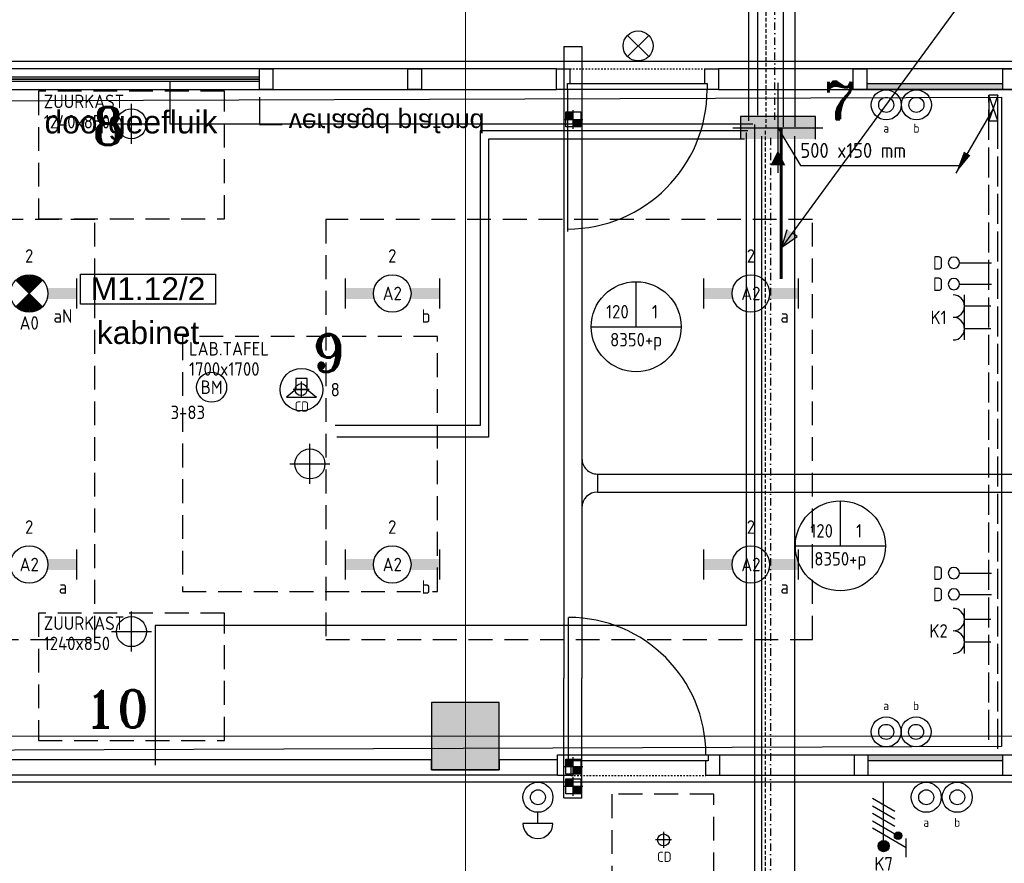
# Model space of a CAD drawing. Header units: millimetres. Extents: x -38031 to 110605, y -30229 to 92226.
# Tile 50 of 194: x 1385 to 7950, y 35052 to 40677. Entities that reach past the tile are written whole.
import ezdxf
from ezdxf.enums import TextEntityAlignment as Align

# ---------------------------------------------------------------- set-up
doc = ezdxf.new("R2010")
doc.units = ezdxf.units.MM
doc.header["$LTSCALE"] = 50
doc.set_wipeout_variables(frame=1)
for name, pattern in [('DASHDOTX2', [2, 1, -0.5, 0, -0.5]), ('DASHED', [0.75, 0.5, -0.25]), ('E_GOOT3', [5, 4, -1]), ('HIDDEN2', [4.7625, 3.175, -1.5875]), ('STYLE_01', [0.41664, 0.20828, -0.20836]), ('STYLE_07', [1.875, 0.625, -0.20828, 0.625, -0.20836, 0.06943, -0.13893])]:
    doc.linetypes.add(name, pattern=pattern)
for name, color, linetype in [('AB$1A---_ATTRIB035', 8, 'Continuous'), ('AB$1A---_ATTRIB100', 8, 'Continuous'), ('AL$1A---_ALGEMEEN', 8, 'Continuous'), ('AL------_MAATV', 200, 'Continuous'), ('AL------_SPARING', 2, 'Continuous'), ('AM$1A---_ARCERING', 8, 'Continuous'), ('AT$1A---_TEKST100', 8, 'Continuous'), ('BOUWKUNDIG', 8, 'Continuous'), ('EB6421--_ATTRIB', 2, 'Continuous'), ('EB6511--_ATTRIB', 2, 'Continuous'), ('EL6131--_KG', 3, 'Continuous'), ('EL6131--_WG', 3, 'Continuous'), ('EL6222--', 3, 'Continuous'), ('EL6311--', 3, 'Continuous'), ('el6311--nv', 7, 'Continuous'), ('EL6322--', 3, 'Continuous'), ('EL6421--', 3, 'Continuous'), ('EL6441--', 3, 'Continuous'), ('EL6511--', 3, 'Continuous'), ('EM6131--', 1, 'Continuous'), ('inrichting lab tafels (binas)', 8, 'Continuous'), ('LICHT_TEXT018', 1, 'Continuous'), ('ln-elec -24', 1, 'Continuous'), ('ln-elec220', 7, 'Continuous'), ('ln-elec~~24', 3, 'Continuous'), ('ln-zone30', 7, 'Continuous'), ('ln-zone31', 7, 'Continuous')]:
    doc.layers.add(name, color=color, linetype=linetype)
doc.layers.add('stramien', color=1, linetype='Continuous', lineweight=15)
doc.styles.add('Arial', font='ARIAL.TTF')
doc.styles.add('BURO-018', font='iso.shx', dxfattribs={"height": 90})
doc.styles.add('ROMANT', font='romant', dxfattribs={"height": 250})
doc.styles.get("Standard").update_dxf_attribs({"font": 'iso.shx'})

# ---------------------------------------------------------------- blocks, each defined once
blk = doc.blocks.new('111410')
at = {"color": 0, "linetype": 'Continuous'}
for radius in [2, 1]:
    blk.add_circle((0, 3), radius, dxfattribs=at)
at = {"color": 0, "linetype": 'Continuous', "style": 'BURO-018'}
for tag, p in [('E_SLET1', (0, 7)), ('E_GROEP', (0, 0)), ('E_GKAST', (0, 0))]:
    blk.add_attdef(tag, text='', height=1.8, dxfattribs=at).set_placement(p, align=Align.MIDDLE)
at = {"color": 0, "linetype": 'Continuous', "style": 'BURO-018', "flags": 1}
for tag in ['E_MATCODE', 'E_SGROEP']:
    blk.add_attdef(tag, text='', height=1.8, dxfattribs=at).set_placement((0, 0), align=Align.MIDDLE)
blk = doc.blocks.new('111410A')
at = {"color": 0, "linetype": 'Continuous'}
for p, q in [((-2, 6.5), (2, 6.5)), ((0, 6.5), (0, 5))]:
    blk.add_line(p, q, dxfattribs=at)
for radius in [2, 1]:
    blk.add_circle((0, 3), radius, dxfattribs=at)
blk.add_arc((0, 6.5), 2, 0, 180, dxfattribs=at)
at = {"color": 0, "linetype": 'Continuous', "style": 'BURO-018'}
for tag, p in [('E_SLET1', (0, 10.5)), ('E_GROEP', (0, 0)), ('E_GKAST', (0, 0))]:
    blk.add_attdef(tag, text='', height=1.8, dxfattribs=at).set_placement(p, align=Align.MIDDLE)
at = {"color": 0, "linetype": 'Continuous', "style": 'BURO-018', "flags": 1}
for tag in ['E_MATCODE', 'E_SGROEP']:
    blk.add_attdef(tag, text='', height=1.8, dxfattribs=at).set_placement((0, 0), align=Align.MIDDLE)
blk = doc.blocks.new('E00024')
at = {"color": 0, "linetype": 'Continuous'}
for p, q in [((-1.41, 1.59), (1.41, 4.41)), ((-1.41, 4.41), (1.41, 1.59))]:
    blk.add_line(p, q, dxfattribs=at)
blk.add_circle((0, 3), 2, dxfattribs=at)
at = {"color": 0, "linetype": 'Continuous', "style": 'BURO-018'}
blk.add_attdef('E_TEXT1', text='', height=1.8, dxfattribs=at).set_placement((0, 7.5), align=Align.MIDDLE)
at = {"color": 0, "linetype": 'Continuous', "style": 'BURO-018', "flags": 1}
blk.add_attdef('E_MATCODE', (0, 0), '', height=1.8, dxfattribs=at)
blk = doc.blocks.new('1115B6630')
at = {"color": 0}
for p, q in [((-6.3, 2), (-6.3, -2)), ((6.3, 2), (6.3, -2))]:
    blk.add_line(p, q, dxfattribs=at)
at = {"color": 0, "linetype": 'Continuous'}
blk.add_circle((0, 0), 2.5, dxfattribs=at)
at = {"color": 0}
for points in [[(-2.5, 0.75), (-6.3, 0.75), (-2.5, -0.75), (-6.3, -0.75)], [(2.5, 0.75), (6.3, 0.75), (2.5, -0.75), (6.3, -0.75)]]:
    blk.add_solid(points, dxfattribs=at)
at = {"color": 0, "linetype": 'Continuous', "style": 'BURO-018'}
for tag, p in [('E_GKAST', (0, 8)), ('E_GROEP', (0, 5)), ('E_SGROEP', (4.5, 5)), ('E_ARMCODE', (0, 0)), ('E_SLET', (4.5, -3))]:
    blk.add_attdef(tag, text='', height=1.8, dxfattribs=at).set_placement(p, align=Align.MIDDLE)
blk = doc.blocks.new('E00123')
at = {"color": 0, "linetype": 'Continuous'}
blk.add_circle((0, 0), 2, dxfattribs=at)
at = {"color": 0, "linetype": 'Continuous', "style": 'BURO-018'}
for tag, p in [('E_TEXT1', (0, 4.5)), ('E_TEXT2', (0, 0))]:
    blk.add_attdef(tag, text='', height=1.8, dxfattribs=at).set_placement(p, align=Align.MIDDLE)
at = {"color": 0, "linetype": 'Continuous', "style": 'BURO-018', "flags": 1}
blk.add_attdef('E_MATCODE', (0, 0), '', height=1.8, dxfattribs=at)
blk = doc.blocks.new('E-GK-GTC-783C')
at = {"color": 0, "linetype": 'Continuous'}
for p, q in [((-0.5, 60), (0.5, 60)), ((-0.5, -60), (0.5, -60))]:
    blk.add_line(p, q, dxfattribs=at)
blk = doc.blocks.new('E-GK-END-78')
at = {"color": 0, "linetype": 'Continuous'}
blk.add_line((0, 60), (0, -60), dxfattribs=at)
blk = doc.blocks.new('E-GK-AH-78676767')
at = {"color": 0, "linetype": 'Continuous'}
blk.add_line((-60, 103), (60, 103), dxfattribs=at)
for centre, start, end in [((-163, 103), 270, 0), ((163, 103), 180, 270)]:
    blk.add_arc(centre, 103, start, end, dxfattribs=at)
blk = doc.blocks.new('E00103')
at = {"color": 0, "linetype": 'Continuous'}
for p, q in [((0, 6), (0, 12)), ((-6, 6), (6, 6))]:
    blk.add_line(p, q, dxfattribs=at)
blk.add_circle((0, 6), 6, dxfattribs=at)
at = {"color": 0, "linetype": 'Continuous', "style": 'BURO-018'}
for tag, p in [('E_TEXT1', (-2.5, 8)), ('E_TEXT3', (2.5, 8)), ('E_TEXT6', (0, 4))]:
    blk.add_attdef(tag, text='', height=1.8, dxfattribs=at).set_placement(p, align=Align.MIDDLE)
blk = doc.blocks.new('E00497')
at = {"color": 0}
for p, q in [((0, 0.75), (1, 2)), ((1, -2), (1, 2)), ((0, 0.75), (-1.5, 0.75)), ((0, -0.75), (0, 0.75)), ((-1.5, -0.75), (0, -0.75)), ((0, -0.75), (1, -2))]:
    blk.add_line(p, q, dxfattribs=at)
blk.add_line((-1.5, 0.75), (-1.5, -0.75))
blk.add_circle((0, 0), 2.84, dxfattribs=at)
at = {"color": 0, "linetype": 'Continuous', "style": 'BURO-018'}
blk.add_attdef('E_TEXT1', text='', height=1.8, dxfattribs=at).set_placement((0, 4.5), align=Align.MIDDLE)
at = {"color": 0, "linetype": 'Continuous', "style": 'BURO-018', "flags": 1}
blk.add_attdef('E_MATCODE', text='', height=1.8, dxfattribs=at).set_placement((0, 0), align=Align.MIDDLE)
blk = doc.blocks.new('E00018')
at = {"color": 0, "linetype": 'Continuous'}
for p, q in [((-1.77, -1.77), (1.77, 1.77)), ((1.77, -1.77), (-1.77, 1.77))]:
    blk.add_line(p, q, dxfattribs=at)
at = {"color": 0, "linetype": 'Continuous', "const_width": 2.5}
for points in [[(-0.88, 0.88, -0.198912), (0, 1.25, -0.198912), (0.88, 0.88, -1)], [(-0.88, -0.88, 0.198912), (0, -1.25, 0.198912), (0.88, -0.88, 1)]]:
    blk.add_lwpolyline(points, format="xyb", dxfattribs=at)
blk = doc.blocks.new('1115B6630-NO1')
at = {"color": 0}
for p, q in [((-6.3, 2), (-6.3, -2)), ((6.3, 2), (6.3, -2))]:
    blk.add_line(p, q, dxfattribs=at)
at = {"color": 0, "linetype": 'Continuous'}
blk.add_circle((0, 0), 2.5, dxfattribs=at)
at = {"color": 0}
for points in [[(-2.5, 0.75), (-6.3, 0.75), (-2.5, -0.75), (-6.3, -0.75)], [(2.5, 0.75), (6.3, 0.75), (2.5, -0.75), (6.3, -0.75)]]:
    blk.add_solid(points, dxfattribs=at)
at = {"color": 0, "zscale": 50}
blk.add_blockref('E00018', (0, 0), dxfattribs=at)
at = {"color": 0, "linetype": 'Continuous', "style": 'BURO-018'}
for tag, p in [('E_GKAST', (0, 8)), ('E_GROEP', (0, 5)), ('E_SGROEP', (4.5, 5)), ('E_ARMCODE', (0, 0)), ('E_SLET', (4.5, -3))]:
    blk.add_attdef(tag, text='', height=1.8, dxfattribs=at).set_placement(p, align=Align.MIDDLE)
blk = doc.blocks.new('Centraaldoos')
at = {"color": 1, "linetype": 'Continuous'}
for p, q in [((-2, 0), (2, 0)), ((0, -2), (0, 2))]:
    blk.add_line(p, q, dxfattribs=at)
at = {"color": 0, "linetype": 'Continuous'}
blk.add_circle((0, 0), 1.5, dxfattribs=at)
at = {"color": 0, "linetype": 'Continuous', "style": 'BURO-018'}
blk.add_attdef('AL_POSNR', text='', height=1.8, dxfattribs=at).set_placement((0, 3), align=Align.CENTER)
at = {"color": 0, "linetype": 'Continuous', "style": 'BURO-018', "flags": 1}
blk.add_attdef('AL_OMS', (0, 0), '', height=1.8, dxfattribs=at)
at = {"layer": 'AL------_MAATV', "style": 'BURO-018'}
blk.add_text('CD', height=2.531, rotation=180, dxfattribs=at).set_placement((1.61, 5.48))
blk = doc.blocks.new('Sparing 100x100')
at = {"color": 1, "linetype": 'Continuous'}
for p, q in [((-2.5, 0), (2.5, 0)), ((0, -2.5), (0, 2.5))]:
    blk.add_line(p, q, dxfattribs=at)
at = {"color": 0, "linetype": 'Continuous'}
for p, q in [((-2, 2), (2, 2)), ((-2, -2), (-2, 2)), ((2, 2), (2, -2)), ((2, -2), (-2, -2))]:
    blk.add_line(p, q, dxfattribs=at)
for points in [[(-2, 2), (0, 2), (-2, 0), (0, 0)], [(0, 0), (2, 0), (0, -2), (2, -2)]]:
    blk.add_solid(points, dxfattribs=at)
at = {"color": 0, "linetype": 'Continuous', "style": 'BURO-018'}
blk.add_attdef('AL_POSNR', text='', height=1.8, dxfattribs=at).set_placement((0, 3), align=Align.CENTER)
at = {"color": 0, "linetype": 'Continuous', "style": 'BURO-018', "flags": 1}
blk.add_attdef('AL_OMS', (0, 0), '', height=1.8, dxfattribs=at)
blk = doc.blocks.new('SparingRond1')
at = {"color": 1, "linetype": 'Continuous'}
for p, q in [((0, -2), (0, 2)), ((-2, 0), (2, 0))]:
    blk.add_line(p, q, dxfattribs=at)
at = {"color": 0, "linetype": 'Continuous'}
blk.add_circle((0, 0), 1.5, dxfattribs=at)
at = {"color": 0, "linetype": 'Continuous', "style": 'BURO-018'}
blk.add_attdef('AL_POSNR', text='', height=1.8, dxfattribs=at).set_placement((0, 3), align=Align.CENTER)
at = {"color": 0, "linetype": 'Continuous', "style": 'BURO-018', "flags": 1}
blk.add_attdef('AL_OMS', (0, 0), '', height=1.8, dxfattribs=at)
blk = doc.blocks.new('E00112')
at = {"color": 0, "linetype": 'Continuous'}
for p, q in [((0, 1), (-1, 1)), ((-1, 1), (-1, 0)), ((-1, 0), (0, 1)), ((-1, 1), (0, 0)), ((0, 0), (0, 1)), ((-1, 0), (0, 0))]:
    blk.add_line(p, q, dxfattribs=at)
blk = doc.blocks.new('E00098')
at = {"color": 0, "linetype": 'Continuous'}
blk.add_line((0, 0), (-5, -8.66), dxfattribs=at)
blk.add_lwpolyline([(-5, -8.66, 0, 1, 0), (-3.5, -6.06, 1, 1, 0)], format="xyseb", dxfattribs=at)
blk = doc.blocks.new('E00126')
at = {"color": 0, "linetype": 'Continuous'}
for p, q in [((-3, 4.5), (3, 4.5)), ((-1.5, 1), (-1.5, 4.5)), ((1.5, 1), (1.5, 4.5))]:
    blk.add_line(p, q, dxfattribs=at)
for centre in [(-1.5, 6), (1.5, 6)]:
    blk.add_arc(centre, 1.5, 180, 0, dxfattribs=at)
at = {"color": 0, "linetype": 'Continuous', "style": 'BURO-018'}
for tag, p in [('E_GKAST', (0, 11.5)), ('E_GROEP', (0, 8.5)), ('E_SGROEP', (4.5, 8.5))]:
    blk.add_attdef(tag, text='', height=1.8, dxfattribs=at).set_placement(p, align=Align.MIDDLE)
at = {"color": 0, "linetype": 'Continuous', "style": 'BURO-018', "flags": 1}
for tag, p in [('E_VERMCODE', (13, 8.5)), ('E_MATCODE', (0, 0))]:
    blk.add_attdef(tag, text='', height=1.8, dxfattribs=at).set_placement(p, align=Align.MIDDLE)
blk = doc.blocks.new('E00139')
at = {"color": 0, "linetype": 'Continuous'}
blk.add_line((0, 5.25), (0, 1), dxfattribs=at)
blk.add_circle((0, 6), 0.75, dxfattribs=at)
at = {"color": 7, "style": 'BURO-018'}
for tag, p in [('E_COMMENT1', (0, 12)), ('E_DCOM1', (0, 9))]:
    blk.add_attdef(tag, text='', height=1.8, dxfattribs=at).set_placement(p, align=Align.MIDDLE)
at = {"color": 0, "style": 'BURO-018'}
blk.add_attdef('E_TEXT1', text='', height=1.8, dxfattribs=at).set_placement((2.5, 6), align=Align.MIDDLE)
at = {"color": 0, "linetype": 'Continuous', "style": 'BURO-018', "flags": 1}
blk.add_attdef('E_MATCODE', text='', height=1.8, dxfattribs=at).set_placement((0, 0), align=Align.MIDDLE)
blk = doc.blocks.new('tekst 12 pts')
at = {"layer": 'AL$1A---_ALGEMEEN', "color": 0, "style": 'Arial'}
blk.add_attdef('naam_ruimte', text='', height=151.5, dxfattribs=at).set_placement((0, -41.1), align=Align.TOP_CENTER)
at = {"layer": 'AL$1A---_ALGEMEEN', "color": 0, "flags": 1}
for tag, p in [('oppervlakte', (-264.6, -1003)), ('stramiennummer', (-264.6, -1275.7))]:
    blk.add_attdef(tag, p, '', height=151.5, dxfattribs=at)
blk = doc.blocks.new('ruimtenummer')
at = {"layer": 'AL$1A---_ALGEMEEN', "color": 0, "flags": 1}
for tag, p in [('peil', (-450, -397.1)), ('onderdeel', (-450, -669.8))]:
    blk.add_attdef(tag, p, '', height=151.5, dxfattribs=at)
at = {"color": 0}
blk.add_wipeout([(-450, 100), (450, 100), (450, -100), (-450, -100)], dxfattribs=at).dxf.layer = 'AL$1A---_ALGEMEEN'
at = {"layer": 'AL$1A---_ALGEMEEN', "color": 0}
blk.add_lwpolyline([(-450, 100), (450, 100), (450, -100), (-450, -100)], close=True, dxfattribs=at)
at = {"layer": 'AL$1A---_ALGEMEEN', "color": 0, "style": 'Arial'}
blk.add_attdef('ruimtenummer', text='', height=151.5, dxfattribs=at).set_placement((0, 78), align=Align.TOP_CENTER)
blk = doc.blocks.new('32x_hout-mk 833-p')
at = {"layer": 'AM$1A---_ARCERING', "linetype": 'Continuous', "lineweight": 0}
blk.add_hatch(color=256, dxfattribs=at).paths.add_polyline_path([(2524, 139), (3424, 139), (3424, 99), (2524, 99)])
at = {"layer": 'AL$1A---_ALGEMEEN', "color": 0}
for points in [[(1444, 139), (3514, 139), (3514, 0), (1444, 0)], [(2524, 139), (3424, 139), (3424, 99), (2524, 99)]]:
    blk.add_lwpolyline(points, close=True, dxfattribs=at)
at = {"color": 0}
blk.add_wipeout([(454, 139), (544, 139), (544, 0), (454, 0)], dxfattribs=at).dxf.layer = 'AL$1A---_ALGEMEEN'
at = {"layer": 'AL$1A---_ALGEMEEN', "color": 0}
blk.add_lwpolyline([(454, 139), (544, 139), (544, 0), (454, 0)], close=True, dxfattribs=at)
at = {"color": 0}
for points in [[(1444, 139), (1534, 139), (1534, 0), (1444, 0)], [(2434, 139), (2524, 139), (2524, 0), (2434, 0)], [(3424, 139), (3514, 139), (3514, 0), (3424, 0)]]:
    blk.add_wipeout(points, dxfattribs=at).dxf.layer = 'AL$1A---_ALGEMEEN'
at = {"layer": 'AL$1A---_ALGEMEEN', "color": 0, "linetype": 'STYLE_01'}
blk.add_line((544, 0), (1444, 0), dxfattribs=at)
at = {"layer": 'AL$1A---_ALGEMEEN', "color": 0}
for points in [[(1444, 139), (1534, 139), (1534, 0), (1444, 0)], [(2434, 139), (2524, 139), (2524, 0), (2434, 0)], [(3424, 139), (3514, 139), (3514, 0), (3424, 0)]]:
    blk.add_lwpolyline(points, close=True, dxfattribs=at)
at = {"color": 0}
blk.add_wipeout([(529, 139), (1459, 139), (1459, 99), (529, 99)], dxfattribs=at).dxf.layer = 'AL$1A---_ALGEMEEN'
at = {"layer": 'AL$1A---_ALGEMEEN', "color": 0}
blk.add_line((529, 139), (529, 1054), dxfattribs=at)
blk.add_lwpolyline([(529, 139), (1459, 139), (1459, 99), (529, 99)], close=True, dxfattribs=at)
blk.add_arc((529, 139), 915, 0, 90, dxfattribs=at)
blk = doc.blocks.new('tekst 6 pts regel')
at = {"layer": 'AL$1A---_ALGEMEEN', "color": 0, "style": 'Arial'}
blk.add_attdef('regel_tekst', text='', height=151.5, dxfattribs=at).set_placement((0, -41.1), align=Align.TOP_CENTER)
at = {"layer": 'AL$1A---_ALGEMEEN', "color": 0, "flags": 1}
for tag, p in [('naam_ruimte', (-223.5, -516.2)), ('oppervlakte', (-223.5, -788.9)), ('stramiennummer', (-223.5, -1061.6))]:
    blk.add_attdef(tag, p, '', height=151.5, dxfattribs=at)
blk = doc.blocks.new('BINAS-doorgeefluik')
at = {"layer": 'AL$1A---_ALGEMEEN', "color": 0}
for points in [[(0, 15), (1666, 15), (1666, 0), (0, 0)], [(0, 0), (1666, 0), (1666, -15), (0, -15)]]:
    blk.add_lwpolyline(points, close=True, dxfattribs=at)
ref = blk.add_blockref('tekst 6 pts regel', (810, -169.4), dxfattribs=at)
ref.add_attrib('regel_tekst', 'doorgeefluik', dxfattribs={"layer": 'AB$1A---_ATTRIB100', "height": 151.525, "style": 'Arial'}).set_placement((810, -210.5), align=Align.TOP_CENTER)
blk = doc.blocks.new('32x_hout-mk 835-p')
at = {"layer": 'AM$1A---_ARCERING', "linetype": 'Continuous', "lineweight": 0}
blk.add_hatch(color=256, dxfattribs=at).paths.add_polyline_path([(9463, -99), (10370, -99), (10370, -139), (9463, -139)])
at = {"layer": 'AL$1A---_ALGEMEEN', "color": 0}
for points in [[(144.5, 0), (144.5, -139), (7393, -139), (7393, 0)], [(10453, 0), (8473, 0), (8473, -139), (10453, -139)], [(9463, -99), (10370, -99), (10370, -139), (9463, -139)]]:
    blk.add_lwpolyline(points, close=True, dxfattribs=at)
blk.add_blockref('BINAS-doorgeefluik', (3747, -69.5), dxfattribs=at)
at = {"color": 0}
for points in [[(5413, 0), (5503, 0), (5503, -139), (5413, -139)], [(6403, 0), (6493, 0), (6493, -139), (6403, -139)], [(7393, 0), (7483, 0), (7483, -139), (7393, -139)], [(8383, 0), (8473, 0), (8473, -139), (8383, -139)], [(9373, 0), (9463, 0), (9463, -139), (9373, -139)], [(10370, 0), (10460, 0), (10460, -139), (10370, -139)]]:
    blk.add_wipeout(points, dxfattribs=at).dxf.layer = 'AL$1A---_ALGEMEEN'
at = {"layer": 'AL$1A---_ALGEMEEN', "color": 0, "linetype": 'STYLE_01'}
blk.add_line((7483, 0), (8383, 0), dxfattribs=at)
at = {"layer": 'AL$1A---_ALGEMEEN', "color": 0}
for points in [[(5413, 0), (5503, 0), (5503, -139), (5413, -139)], [(6403, 0), (6493, 0), (6493, -139), (6403, -139)], [(7393, 0), (7483, 0), (7483, -139), (7393, -139)], [(8383, 0), (8473, 0), (8473, -139), (8383, -139)], [(9373, 0), (9463, 0), (9463, -139), (9373, -139)], [(10370, 0), (10460, 0), (10460, -139), (10370, -139)]]:
    blk.add_lwpolyline(points, close=True, dxfattribs=at)
at = {"color": 0}
blk.add_wipeout([(7468, -99), (8398, -99), (8398, -139), (7468, -139)], dxfattribs=at).dxf.layer = 'AL$1A---_ALGEMEEN'
at = {"layer": 'AL$1A---_ALGEMEEN', "color": 0}
blk.add_line((7468, -139), (7468, -1085), dxfattribs=at)
blk.add_lwpolyline([(7468, -99), (8398, -99), (8398, -139), (7468, -139)], close=True, dxfattribs=at)
blk.add_arc((7468, -139), 930, 270, 0, dxfattribs=at)
blk = doc.blocks.new('txt 1_100 verlaagd plafond')
at = {"layer": 'AL$1A---_ALGEMEEN', "color": 0}
for p, q in [((-1830, 0), (-1830, 182.6)), ((-1830, 182.6), (-1680, 182.6))]:
    blk.add_line(p, q, dxfattribs=at)
blk.add_solid([(-1830, 0), (-1836.7, 25), (-1823.3, 25)], dxfattribs=at)
at = {"layer": 'AT$1A---_TEKST100', "insert": (-983.5, 235.8), "char_height": 126.27, "attachment_point": 2, "line_spacing_factor": 0.967741, "style": 'Arial'}
blk.add_mtext('{\\C256;\\lverlaagd plafond}', dxfattribs=at)
blk = doc.blocks.new('200254 W 211 30-06-2008')
at = {"layer": 'AL$1A---_ALGEMEEN', "xscale": 0.02, "yscale": 0.02, "zscale": 0.02}
blk.add_blockref('32x_hout-mk 835-p', (18986.15, 3822.95), dxfattribs=at)
at = {"layer": 'AL$1A---_ALGEMEEN'}
ref = blk.add_blockref('ruimtenummer', (19079.56, 3793.56), dxfattribs=dict(at, xscale=0.02, yscale=0.02, zscale=0.02))
ref.add_attrib('ruimtenummer', 'M1.12/2', dxfattribs={"layer": 'AB$1A---_ATTRIB035', "height": 3.03, "style": 'Arial'}).set_placement((19079.56, 3795.12), align=Align.TOP_CENTER)
ref = blk.add_blockref('tekst 12 pts', (19079.56, 3790.1), dxfattribs=dict(at, xscale=-0.02, yscale=0.02, zscale=0.02))
ref.add_attrib('naam_ruimte', 'kabinet', dxfattribs={"layer": 'AB$1A---_ATTRIB035', "height": 3.03, "style": 'Arial'}).set_placement((19079.56, 3789.27), align=Align.TOP_CENTER)
blk.add_wipeout([(19117.37, 3730.8), (19039.23, 3730.8), (19039.23, 3729.45), (19030.23, 3729.45), (19030.23, 3730.8), (18986.3, 3730.8), (18986.3, 3728.8), (19134.15, 3728.8), (19134.15, 3730.8), (19126.37, 3730.8), (19126.37, 3729.45), (19117.37, 3729.45)]).dxf.layer = 'AL$1A---_ALGEMEEN'
at = {"layer": 'AM$1A---_ARCERING', "linetype": 'Continuous', "lineweight": 0}
blk.add_hatch(color=256, dxfattribs=at).paths.add_polyline_path([(19117.37, 3729.45), (19126.37, 3729.45), (19126.37, 3738.45), (19117.37, 3738.45)])
at = {"layer": 'AL$1A---_ALGEMEEN'}
for points in [[(19117.37, 3729.45), (19126.37, 3729.45), (19126.37, 3738.45), (19117.37, 3738.45)], [(19117.37, 3730.8), (19039.23, 3730.8), (19039.23, 3729.45), (19030.23, 3729.45), (19030.23, 3730.8), (18986.3, 3730.8), (18986.3, 3728.8), (19134.15, 3728.8), (19134.15, 3730.8), (19126.37, 3730.8), (19126.37, 3729.45), (19117.37, 3729.45)]]:
    blk.add_lwpolyline(points, close=True, dxfattribs=at)
at = {"layer": 'stramien', "linetype": 'STYLE_07', "ltscale": 50}
blk.add_line((19121.89, 2695.43), (19121.89, 4240.03), dxfattribs=at)
at = {"layer": 'AL$1A---_ALGEMEEN', "xscale": -0.02, "yscale": 0.02, "zscale": 0.02, "rotation": 180}
blk.add_blockref('txt 1_100 verlaagd plafond', (19131.03, 3819.17), dxfattribs=at)
at = {"layer": 'AL$1A---_ALGEMEEN', "xscale": 0.02, "yscale": 0.02, "zscale": 0.02}
blk.add_blockref('32x_hout-mk 833-p', (19125.07, 3728.7), dxfattribs=at)
at = {"layer": 'AL$1A---_ALGEMEEN'}
for points in [[(18990.33, 3727.8), (18990.33, 3614.8), (19230.23, 3614.8), (19230.23, 3739.35), (19240.95, 3739.35), (19240.95, 3733.45), (19333.67, 3733.45), (19333.67, 3864.6), (19331.13, 3864.6), (19331.13, 3882.18), (19333.67, 3882.18), (19333.67, 3931.55), (18989.9, 3931.55), (18989.9, 3823.95), (19198.15, 3823.95), (19198.15, 3727.8)], [(18989.9, 3818.42), (19193.37, 3819.17), (19193.37, 3732.58), (18989.9, 3731.83)]]:
    blk.add_lwpolyline(points, close=True, dxfattribs=at)
at = {"layer": 'stramien', "linetype": 'STYLE_07', "ltscale": 50}
blk.add_line((19004.75, 3733.95), (21069.77, 3733.95), dxfattribs=at)
blk = doc.blocks.new('E00082')
at = {"color": 0, "linetype": 'Continuous'}
for p, q in [((-3, 10.98), (-3, 8.48)), ((-3, 9.73), (1.5, 7.13)), ((0, 9.5), (0, 1)), ((1.5, 6.13), (-1.5, 7.87)), ((1.5, 5.13), (-1.5, 6.87)), ((1.5, 4.13), (-1.5, 5.87)), ((1.5, 3.13), (-1.5, 4.87))]:
    blk.add_line(p, q, dxfattribs=at)
at = {"color": 0, "const_width": 0.75}
blk.add_lwpolyline([(-0.38, 9.5, 1), (0.38, 9.5, 1)], format="xyb", close=True, dxfattribs=at)
at = {"color": 0, "linetype": 'Continuous', "const_width": 0.5}
blk.add_lwpolyline([(-1.68, 8.12, 1), (-2.18, 8.12, 1)], format="xyb", close=True, dxfattribs=at)
at = {"color": 0, "linetype": 'Continuous'}
for centre, radius in [((0, 9.5), 0.75), ((-1.93, 8.12), 0.5)]:
    blk.add_circle(centre, radius, dxfattribs=at)
at = {"color": 0, "linetype": 'Continuous', "style": 'BURO-018'}
for tag, p in [('E_GKAST', (0, 16)), ('E_GROEP', (0, 13)), ('E_SGROEP', (4.5, 13))]:
    blk.add_attdef(tag, text='', height=1.8, dxfattribs=at).set_placement(p, align=Align.MIDDLE)
at = {"color": 0, "linetype": 'Continuous', "style": 'BURO-018', "flags": 1}
for tag, p in [('E_VERMCODE', (13, 13)), ('E_MATCODE', (0, 0))]:
    blk.add_attdef(tag, text='', height=1.8, dxfattribs=at).set_placement(p, align=Align.MIDDLE)

msp = doc.modelspace()

# ---------------------------------------------------------------- block references
at = {"layer": 'BOUWKUNDIG', "xscale": 50, "yscale": 50, "zscale": 50}
msp.add_blockref('200254 W 211 30-06-2008', (-951737.5, -150797.3), dxfattribs=at)

# ---------------------------------------------------------------- next in the draw order: linework, layer by layer
at = {"layer": 'EL6131--_WG', "linetype": 'E_GOOT3'}
for p, q in [((7847.1, 35875), (7847.1, 40172.6)), ((7907.1, 35815), (7907.1, 40172.6))]:
    msp.add_line(p, q, dxfattribs=at)
at = {"layer": 'inrichting lab tafels (binas)', "linetype": 'HIDDEN2'}
for points in [[(1509.7, 39349.3), (2749.7, 39349.3), (2749.7, 40199.3), (1509.7, 40199.3)], [(2470, 36865), (4170, 36865), (4170, 38565), (2470, 38565)], [(1509.7, 35871.1), (2749.7, 35871.1), (2749.7, 36721.1), (1509.7, 36721.1)]]:
    msp.add_lwpolyline(points, close=True, dxfattribs=at)
at = {"layer": 'LICHT_TEXT018', "linetype": 'HIDDEN2'}
for points in [[(-1400.9, 36544.5), (1884.7, 36544.5), (1884.7, 39344.5), (-1400.9, 39344.5)], [(3425.5, 36544.5), (6670, 36544.5), (6670, 39344.5), (3425.5, 39344.5)], [(5333.8, 34966.2), (6012.7, 34966.2), (6012.7, 35512.5), (5333.8, 35512.5)]]:
    msp.add_lwpolyline(points, close=True, dxfattribs=at)
at = {"layer": 'ln-elec -24', "linetype": 'DASHDOTX2'}
for p, q in [((6419, 40008.3), (6419, 41845.8)), ((6391.7, 39890.1), (6391.7, 33983))]:
    msp.add_line(p, q, dxfattribs=at)
at = {"layer": 'ln-elec220', "color": 4}
for p, q in [((6477.2, 39962.2), (6477.2, 41912.6)), ((6305.5, 40041), (6305.5, 41715.6)), ((6556.1, 39962.2), (6556.1, 41725.2)), ((6246.3, 40001.6), (6246.3, 41617.1)), ((2388.9, 39980.5), (2388.9, 40261)), ((6272.6, 39980.5), (2388.9, 39980.5)), ((6238.9, 39935.6), (4454.2, 39935.6)), ((4454.2, 39935.6), (4454.2, 37972.2)), ((6227.7, 39924.4), (6227.7, 36637.1)), ((6283.1, 39978), (6283.1, 34214.8)), ((6216.4, 39879.5), (4510.3, 39879.5)), ((4510.3, 39879.5), (4510.3, 37893.7)), ((6330.2, 39899.4), (6330.2, 34120.6)), ((6550.2, 39899.4), (6550.2, 33869.3)), ((4454.2, 37972.2), (3488.9, 37972.2)), ((4510.3, 37893.7), (3500.1, 37893.7)), ((6227.7, 36637.1), (2287.9, 36637.1)), ((2287.9, 36637.1), (2287.9, 35705.9))]:
    msp.add_line(p, q, dxfattribs=at)
at = {"layer": 'ln-elec220', "linetype": 'Continuous'}
msp.add_line((7823.4, 41015.1), (6465.7, 39160.8), dxfattribs=at)
at = {"layer": 'ln-elec220'}
for p, q in [((6465.7, 39160.8), (6501.7, 39278.9)), ((6465.7, 39160.8), (6567.5, 39230.8)), ((6567.5, 39230.8), (6534.6, 39254.9))]:
    msp.add_line(p, q, dxfattribs=at)
at = {"layer": 'ln-elec220', "color": 4, "const_width": 20}
msp.add_lwpolyline([(6461.5, 39955.5), (6461.5, 38948.3)], dxfattribs=at)
at = {"layer": 'ln-elec220'}
msp.add_solid([(6501.7, 39278.9), (6465.7, 39160.8), (6534.6, 39254.9), (6567.5, 39230.8)], dxfattribs=at)
at = {"layer": 'ln-elec~~24', "linetype": 'DASHED'}
for p, q in [((6361.1, 39952), (6361.1, 41785.9)), ((6355.9, 39936.5), (6355.9, 34053.9))]:
    msp.add_line(p, q, dxfattribs=at)
at = {"layer": 'ln-zone30'}
for p, q in [((6440.2, 40255.5), (6440.2, 39655.5)), ((6140.2, 39955.5), (6740.2, 39955.5)), ((6440.2, 39955.5), (6590.2, 39705.5)), ((6590.2, 39705.5), (7657.3, 39705.5))]:
    msp.add_line(p, q, dxfattribs=at)
msp.add_lwpolyline([(6440.2, 39805.5, 0, 100, 0), (6440.2, 39705.5, 100, 100, 0)], format="xyseb", dxfattribs=at)
at = {"layer": 'ln-zone31'}
for p, q in [((6690.2, 40030.5), (6190.2, 40030.5)), ((6190.2, 40030.5), (6190.2, 39880.5)), ((6690.2, 39880.5), (6690.2, 40030.5))]:
    msp.add_line(p, q, dxfattribs=at)
msp.add_trace([(6190.2, 40030.5), (6190.2, 39880.5), (6690.2, 40030.5), (6690.2, 39880.5)], dxfattribs=at)

# ---------------------------------------------------------------- next in the draw order: block references
at = {"layer": 'AL------_SPARING'}
for name, p, xscale, yscale, zscale in [('SparingRond1', (2129.7, 39982.8), 66.66666666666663, 66.66666666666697, 66.66666666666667), ('Sparing 100x100', (5076, 40011.6), 25, 25, 25), ('SparingRond1', (3320, 37715), 66.66666666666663, 66.66666666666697, 66.66666666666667), ('SparingRond1', (2129.7, 36597), 66.66666666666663, 66.66666666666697, 66.66666666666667), ('Sparing 100x100', (5076, 35697.5), 25, 25, 25), ('Sparing 100x100', (5076, 35565.7), 25, 25, 25)]:
    msp.add_blockref(name, p, dxfattribs=dict(at, xscale=xscale, yscale=yscale, zscale=zscale))
at = {"layer": 'AL------_SPARING', "xscale": 26.66666666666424, "zscale": 26.66666666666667, "rotation": 180}
for p, yscale in [((3261.1, 38210.3), 26.66666666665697), ((5677.7, 35208.2), 26.66666666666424)]:
    msp.add_blockref('Centraaldoos', p, dxfattribs=dict(at, yscale=yscale))
at = {"layer": 'EL6131--_KG'}
for p, xscale, rotation in [((5073.8, 38392.6), 4210.979768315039, 270), ((6861.8, 37587.5), 3250.008047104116, 359.9999999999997), ((5073.8, 35887.6), 799.0106257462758, 90)]:
    msp.add_blockref('E-GK-GTC-783C', p, dxfattribs=dict(at, xscale=xscale, rotation=rotation))
for name, p, rotation in [('E-GK-END-78', (5073.8, 40498.1), 90), ('E-GK-AH-78676767', (5133.8, 37587.5), 270), ('E-GK-END-78', (5073.8, 35488.1), 90)]:
    msp.add_blockref(name, p, dxfattribs=dict(at, rotation=rotation))
at = {"layer": 'EL6131--_WG', "xscale": 60, "yscale": 170, "zscale": 60, "rotation": 180}
msp.add_blockref('E00112', (7847.1, 40172.6), dxfattribs=at)
at = {"layer": 'EL6222--'}
ref = msp.add_blockref('E00126', (7909.7, 38691.8), dxfattribs=dict(at, xscale=49.9999999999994, yscale=50, zscale=50, rotation=89.99996321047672))
ref.add_attrib('E_GROEP', 'K1', dxfattribs={"layer": '0', "color": 1, "linetype": 'Continuous', "height": 90, "style": 'BURO-018'}).set_placement((7511.5, 38691.8), align=Align.MIDDLE)
ref = msp.add_blockref('E00126', (7909.7, 36602.1), dxfattribs=dict(at, xscale=49.9999999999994, yscale=50, zscale=50, rotation=89.99996321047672))
ref.add_attrib('E_GROEP', 'K2', dxfattribs={"layer": '0', "color": 1, "linetype": 'Continuous', "height": 90, "style": 'BURO-018'}).set_placement((7511.5, 36602.1), align=Align.MIDDLE)
at = {"layer": 'EL6222--', "xscale": 50, "yscale": 50, "zscale": 50, "rotation": 180}
msp.add_blockref('111410A', (4840.1, 35642.5), dxfattribs=at)
at = {"layer": 'EL6311--'}
ref = msp.add_blockref('111410', (7162.3, 39958.9), dxfattribs=dict(at, xscale=50, yscale=50, zscale=50))
ref.add_attrib('E_SLET1', 'a', dxfattribs={"layer": '0', "color": 1, "linetype": 'Continuous', "height": 60, "style": 'BURO-018'}).set_placement((7162.3, 39953.9), align=Align.MIDDLE)
ref = msp.add_blockref('111410', (7364, 39958.9), dxfattribs=dict(at, xscale=50, yscale=50, zscale=50))
ref.add_attrib('E_SLET1', 'b', dxfattribs={"layer": '0', "color": 1, "linetype": 'Continuous', "height": 60, "style": 'BURO-018'}).set_placement((7364, 39953.9), align=Align.MIDDLE)
ref = msp.add_blockref('1115B6630', (3868.9, 38851.6), dxfattribs=dict(at, xscale=50, yscale=50, zscale=50))
ref.add_attrib('E_ARMCODE', 'A2', dxfattribs={"layer": '0', "color": 1, "linetype": 'Continuous', "height": 90, "style": 'BURO-018'}).set_placement((3868.9, 38851.6), align=Align.MIDDLE)
ref.add_attrib('E_SLET', 'b', dxfattribs={"layer": '0', "color": 1, "linetype": 'Continuous', "height": 90, "style": 'BURO-018'}).set_placement((4093.9, 38701.6), align=Align.MIDDLE)
ref.add_attrib('E_GROEP', '2', dxfattribs={"layer": '0', "color": 1, "linetype": 'Continuous', "height": 90, "style": 'BURO-018'}).set_placement((3868.9, 39101.6), align=Align.MIDDLE)
ref = msp.add_blockref('1115B6630', (6260.1, 38851.6), dxfattribs=dict(at, xscale=50, yscale=50, zscale=50))
ref.add_attrib('E_ARMCODE', 'A2', dxfattribs={"layer": '0', "color": 1, "linetype": 'Continuous', "height": 90, "style": 'BURO-018'}).set_placement((6260.1, 38851.6), align=Align.MIDDLE)
ref.add_attrib('E_SLET', 'a', dxfattribs={"layer": '0', "color": 1, "linetype": 'Continuous', "height": 90, "style": 'BURO-018'}).set_placement((6485.1, 38701.6), align=Align.MIDDLE)
ref.add_attrib('E_GROEP', '2', dxfattribs={"layer": '0', "color": 1, "linetype": 'Continuous', "height": 90, "style": 'BURO-018'}).set_placement((6260.1, 39101.6), align=Align.MIDDLE)
ref = msp.add_blockref('1115B6630', (1448.1, 37044.5), dxfattribs=dict(at, xscale=50, yscale=50, zscale=50))
ref.add_attrib('E_ARMCODE', 'A2', dxfattribs={"layer": '0', "color": 1, "linetype": 'Continuous', "height": 90, "style": 'BURO-018'}).set_placement((1448.1, 37044.5), align=Align.MIDDLE)
ref.add_attrib('E_SLET', 'a', dxfattribs={"layer": '0', "color": 1, "linetype": 'Continuous', "height": 90, "style": 'BURO-018'}).set_placement((1673.1, 36894.5), align=Align.MIDDLE)
ref.add_attrib('E_GROEP', '2', dxfattribs={"layer": '0', "color": 1, "linetype": 'Continuous', "height": 90, "style": 'BURO-018'}).set_placement((1448.1, 37294.5), align=Align.MIDDLE)
ref = msp.add_blockref('1115B6630', (3868.9, 37044.5), dxfattribs=dict(at, xscale=50, yscale=50, zscale=50))
ref.add_attrib('E_ARMCODE', 'A2', dxfattribs={"layer": '0', "color": 1, "linetype": 'Continuous', "height": 90, "style": 'BURO-018'}).set_placement((3868.9, 37044.5), align=Align.MIDDLE)
ref.add_attrib('E_SLET', 'b', dxfattribs={"layer": '0', "color": 1, "linetype": 'Continuous', "height": 90, "style": 'BURO-018'}).set_placement((4093.9, 36894.5), align=Align.MIDDLE)
ref.add_attrib('E_GROEP', '2', dxfattribs={"layer": '0', "color": 1, "linetype": 'Continuous', "height": 90, "style": 'BURO-018'}).set_placement((3868.9, 37294.5), align=Align.MIDDLE)
ref = msp.add_blockref('1115B6630', (6260.1, 37044.5), dxfattribs=dict(at, xscale=50, yscale=50, zscale=50))
ref.add_attrib('E_ARMCODE', 'A2', dxfattribs={"layer": '0', "color": 1, "linetype": 'Continuous', "height": 90, "style": 'BURO-018'}).set_placement((6260.1, 37044.5), align=Align.MIDDLE)
ref.add_attrib('E_SLET', 'a', dxfattribs={"layer": '0', "color": 1, "linetype": 'Continuous', "height": 90, "style": 'BURO-018'}).set_placement((6485.1, 36894.5), align=Align.MIDDLE)
ref.add_attrib('E_GROEP', '2', dxfattribs={"layer": '0', "color": 1, "linetype": 'Continuous', "height": 90, "style": 'BURO-018'}).set_placement((6260.1, 37294.5), align=Align.MIDDLE)
ref = msp.add_blockref('111410', (7162.1, 35778.7), dxfattribs=dict(at, xscale=50, yscale=50, zscale=50))
ref.add_attrib('E_SLET1', 'a', dxfattribs={"layer": '0', "color": 1, "linetype": 'Continuous', "height": 60, "style": 'BURO-018'}).set_placement((7162.1, 36103.7), align=Align.MIDDLE)
ref = msp.add_blockref('111410', (7361.3, 35778.7), dxfattribs=dict(at, xscale=50, yscale=50, zscale=50))
ref.add_attrib('E_SLET1', 'b', dxfattribs={"layer": '0', "color": 1, "linetype": 'Continuous', "height": 60, "style": 'BURO-018'}).set_placement((7361.3, 36103.7), align=Align.MIDDLE)
ref = msp.add_blockref('111410', (7429.2, 35342.5), dxfattribs=dict(at, xscale=50, yscale=50, zscale=50))
ref.add_attrib('E_SLET1', 'a', dxfattribs={"layer": '0', "color": 1, "linetype": 'Continuous', "height": 60, "style": 'BURO-018'}).set_placement((7429.2, 35325.6), align=Align.MIDDLE)
ref = msp.add_blockref('111410', (7636, 35342.5), dxfattribs=dict(at, xscale=50, yscale=50, zscale=50))
ref.add_attrib('E_SLET1', 'b', dxfattribs={"layer": '0', "color": 1, "linetype": 'Continuous', "height": 60, "style": 'BURO-018'}).set_placement((7636, 35325.6), align=Align.MIDDLE)
at = {"layer": 'el6311--nv'}
ref = msp.add_blockref('1115B6630-NO1', (1448.1, 38851.6), dxfattribs=dict(at, xscale=50, yscale=50, zscale=50))
ref.add_attrib('E_ARMCODE', 'A0', dxfattribs={"layer": '0', "color": 1, "linetype": 'Continuous', "height": 90, "style": 'BURO-018'}).set_placement((1448.1, 38655.1), align=Align.MIDDLE)
ref.add_attrib('E_SLET', 'aN', dxfattribs={"layer": '0', "color": 1, "linetype": 'Continuous', "height": 90, "style": 'BURO-018'}).set_placement((1673.1, 38701.6), align=Align.MIDDLE)
ref.add_attrib('E_GROEP', '2', dxfattribs={"layer": '0', "color": 1, "linetype": 'Continuous', "height": 90, "style": 'BURO-018'}).set_placement((1448.1, 39101.6), align=Align.MIDDLE)
at = {"layer": 'EL6322--'}
ref = msp.add_blockref('E00082', (7145.2, 35642.5), dxfattribs=dict(at, xscale=50, yscale=50, zscale=50, rotation=179.9997707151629))
ref.add_attrib('E_GROEP', 'K7', dxfattribs={"layer": '0', "color": 1, "linetype": 'Continuous', "height": 90, "style": 'BURO-018'}).set_placement((7145.3, 35049), align=Align.MIDDLE)
ref.add_attrib('E_SGROEP', 'CEE 32A', dxfattribs={"layer": '0', "color": 1, "linetype": 'Continuous', "height": 90, "style": 'BURO-018'}).set_placement((7141, 34938.1), align=Align.MIDDLE)
at = {"layer": 'EL6421--', "linetype": 'HIDDEN2'}
ref = msp.add_blockref('E00497', (3263.6, 38210.3), dxfattribs=dict(at, xscale=50, yscale=50, zscale=50, rotation=270))
ref.add_attrib('E_TEXT1', '8', dxfattribs={"layer": 'EB6421--_ATTRIB', "color": 1, "linetype": 'Continuous', "height": 90, "style": 'BURO-018'}).set_placement((3488.6, 38210.3), align=Align.MIDDLE)
at = {"layer": 'EL6441--'}
ref = msp.add_blockref('E00139', (7913.3, 39056.1), dxfattribs=dict(at, xscale=-50, yscale=50, zscale=50, rotation=90))
ref.add_attrib('E_TEXT1', 'D', dxfattribs={"layer": '0', "color": 1, "height": 90, "style": 'BURO-018'}).set_placement((7508.3, 39055.3), align=Align.MIDDLE)
ref = msp.add_blockref('E00139', (7913.3, 38914.2), dxfattribs=dict(at, xscale=-50, yscale=50, zscale=50, rotation=90))
ref.add_attrib('E_TEXT1', 'D', dxfattribs={"layer": '0', "color": 1, "height": 90, "style": 'BURO-018'}).set_placement((7508.3, 38913.3), align=Align.MIDDLE)
ref = msp.add_blockref('E00139', (7913.3, 36987.6), dxfattribs=dict(at, xscale=-50, yscale=50, zscale=50, rotation=90))
ref.add_attrib('E_TEXT1', 'D', dxfattribs={"layer": '0', "color": 1, "height": 90, "style": 'BURO-018'}).set_placement((7508.3, 36986.8), align=Align.MIDDLE)
ref = msp.add_blockref('E00139', (7913.3, 36845.7), dxfattribs=dict(at, xscale=-50, yscale=50, zscale=50, rotation=90))
ref.add_attrib('E_TEXT1', 'D', dxfattribs={"layer": '0', "color": 1, "height": 90, "style": 'BURO-018'}).set_placement((7508.3, 36844.8), align=Align.MIDDLE)
at = {"layer": 'EL6511--', "xscale": 50, "yscale": 50, "zscale": 50}
msp.add_blockref('E00024', (5508.1, 40351.7), dxfattribs=at)
at = {"layer": 'EL6511--'}
ref = msp.add_blockref('E00123', (2664.5, 38226.4), dxfattribs=dict(at, xscale=50, yscale=50, zscale=50))
ref.add_attrib('E_TEXT2', 'BM', dxfattribs={"layer": 'EB6511--_ATTRIB', "color": 1, "linetype": 'Continuous', "height": 90, "style": 'BURO-018'}).set_placement((2664.5, 38226.4), align=Align.MIDDLE)
ref.add_attrib('E_TEXT1', '3-83', dxfattribs={"layer": 'EB6511--_ATTRIB', "color": 1, "linetype": 'Continuous', "height": 90, "style": 'BURO-018'}).set_placement((2505.6, 38059.1), align=Align.MIDDLE)
at = {"layer": 'EM6131--', "xscale": 50, "yscale": 50, "zscale": 50}
msp.add_blockref('E00098', (7877.1, 40087.6), dxfattribs=at)
at = {"layer": 'EM6131--'}
ref = msp.add_blockref('E00103', (5495, 38329.9), dxfattribs=dict(at, xscale=50, yscale=50, zscale=50))
ref.add_attrib('E_TEXT1', '120', dxfattribs={"layer": '0', "color": 1, "linetype": 'Continuous', "height": 90, "style": 'BURO-018'}).set_placement((5370, 38729.9), align=Align.MIDDLE)
ref.add_attrib('E_TEXT3', '1', dxfattribs={"layer": '0', "color": 1, "linetype": 'Continuous', "height": 90, "style": 'BURO-018'}).set_placement((5620, 38729.9), align=Align.MIDDLE)
ref.add_attrib('E_TEXT6', '8350+p', dxfattribs={"layer": '0', "color": 1, "linetype": 'Continuous', "height": 90, "style": 'BURO-018'}).set_placement((5495, 38529.9), align=Align.MIDDLE)
ref = msp.add_blockref('E00103', (6856.7, 36868.8), dxfattribs=dict(at, xscale=50, yscale=50, zscale=50))
ref.add_attrib('E_TEXT1', '120', dxfattribs={"layer": '0', "color": 1, "linetype": 'Continuous', "height": 90, "style": 'BURO-018'}).set_placement((6731.7, 37268.8), align=Align.MIDDLE)
ref.add_attrib('E_TEXT3', '1', dxfattribs={"layer": '0', "color": 1, "linetype": 'Continuous', "height": 90, "style": 'BURO-018'}).set_placement((6981.7, 37268.8), align=Align.MIDDLE)
ref.add_attrib('E_TEXT6', '8350+p', dxfattribs={"layer": '0', "color": 1, "linetype": 'Continuous', "height": 90, "style": 'BURO-018'}).set_placement((6856.7, 37068.8), align=Align.MIDDLE)

# ---------------------------------------------------------------- next in the draw order: texts
at = {"layer": 'inrichting lab tafels (binas)', "style": 'BURO-018'}
for s, p in [('ZUURKAST', (1544.9, 40086.9)), ('1240x850', (1544.9, 39951.9)), ('LAB.TAFEL', (2513.3, 38438)), ('1700x1700', (2513.3, 38303)), ('ZUURKAST', (1544.9, 36608.6)), ('1240x850', (1544.9, 36473.6))]:
    msp.add_text(s, height=90, dxfattribs=at).set_placement(p)
at = {"layer": 'ln-zone30'}
msp.add_text('500 x150 mm', height=100, dxfattribs=at).set_placement((6590.2, 39755.5))
at = {"layer": 'ln-zone31', "color": 3, "style": 'ROMANT'}
for s, p in [('7', (6745.6, 40012.9)), ('8', (1866.6, 39842.9)), ('9', (3336.5, 38329.2)), ('10', (1817.9, 35957.4))]:
    msp.add_text(s, height=250, dxfattribs=at).set_placement(p)

doc.saveas('drawing.dxf')
